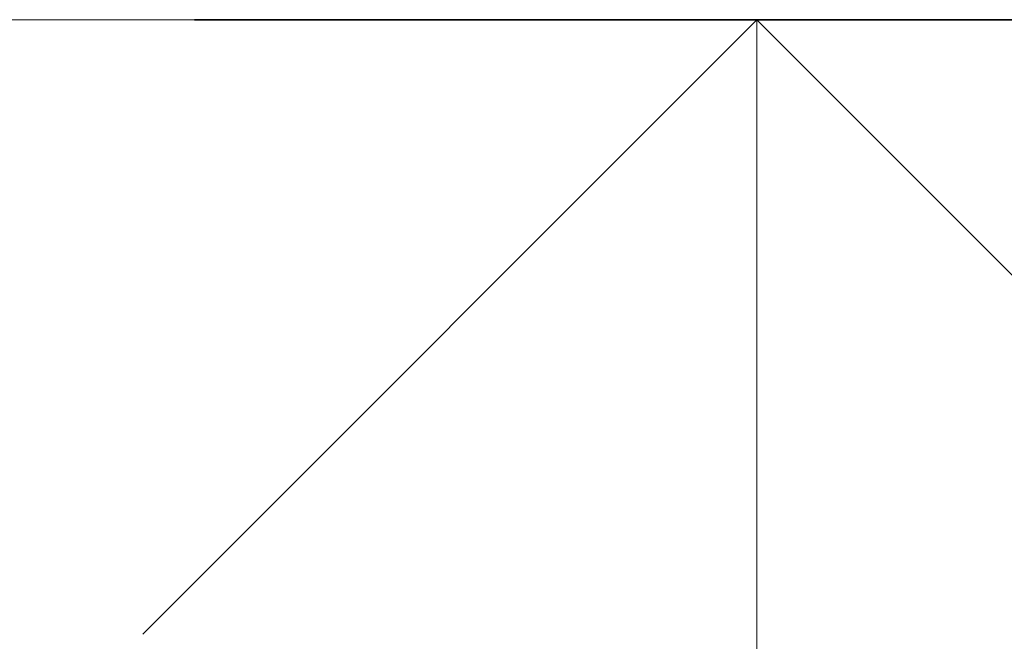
# Model space of a CAD drawing. Header units: centimetres. Extents: x -1434 to 23895, y -8842 to 3590.
# Tile 21 of 75: x -400 to -362, y 1480 to 1504. Entities that reach past the tile are written whole.
import ezdxf

# ---------------------------------------------------------------- set-up
doc = ezdxf.new("R2010")
doc.units = ezdxf.units.CM
for name, color, linetype, lineweight in [('A-DETL-MEDM', 33, 'Continuous', 13), ('A-DETL-THIN', 151, 'Continuous', 9), ('A-DETL-WIDE', 214, 'Continuous', 35)]:
    doc.layers.add(name, color=color, linetype=linetype, lineweight=lineweight)

msp = doc.modelspace()

# ---------------------------------------------------------------- linework, layer by layer
at = {"layer": 'A-DETL-MEDM'}
for q in [(-395.665, 1480.189), (-371.623, 1430.231), (-347.582, 1480.189)]:
    msp.add_line((-371.623, 1504.231), q, dxfattribs=at)
at = {"layer": 'A-DETL-THIN'}
msp.add_line((-1199.353, 1504.231), (-393.635, 1504.231), dxfattribs=at)
at = {"layer": 'A-DETL-WIDE'}
msp.add_line((-347.623, 1504.231), (-393.635, 1504.231), dxfattribs=at)

doc.saveas('drawing.dxf')
